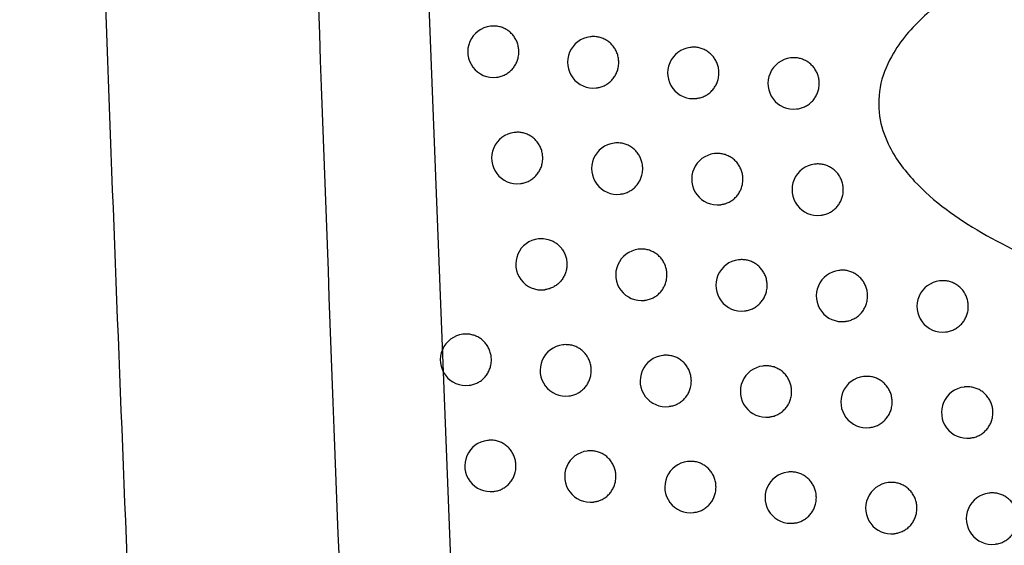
# Model space of a CAD drawing. Header units: millimetres. Extents: x -0.66 to 0.91, y -0.4 to 0.64.
# Tile 153 of 241: x 0.2754 to 0.2946, y 0.0055 to 0.0158. Entities that reach past the tile are written whole.
import ezdxf

# ---------------------------------------------------------------- set-up
doc = ezdxf.new("R2010")
doc.units = ezdxf.units.MM
doc.layers.add('FORMAT', color=7, linetype='Continuous')

msp = doc.modelspace()

# ---------------------------------------------------------------- linework, layer by layer
at = {"layer": 'FORMAT', "color": 7, "linetype": 'Continuous', "lineweight": 25}
for p, q in [((0.283263, 0.019136), (0.284041, -0.000927)), ((0.284588, 0.015635), (0.28458, 0.015634)), ((0.286532, 0.015429), (0.286524, 0.015428)), ((0.288481, 0.015223), (0.288473, 0.015222)), ((0.290434, 0.015018), (0.290426, 0.015017)), ((0.284699, 0.014641), (0.284705, 0.014642)), ((0.286643, 0.014435), (0.286649, 0.014436)), ((0.288592, 0.01423), (0.288598, 0.01423)), ((0.290545, 0.014024), (0.290552, 0.014025)), ((0.285053, 0.013568), (0.285045, 0.013567)), ((0.286999, 0.013362), (0.28699, 0.013361)), ((0.288948, 0.013156), (0.28894, 0.013155)), ((0.290902, 0.012951), (0.290895, 0.01295)), ((0.285164, 0.012574), (0.28517, 0.012575)), ((0.287109, 0.012368), (0.287116, 0.012369)), ((0.289059, 0.012162), (0.289066, 0.012163)), ((0.291014, 0.011957), (0.29102, 0.011958)), ((0.285523, 0.011502), (0.285515, 0.011501)), ((0.287469, 0.011296), (0.287461, 0.011295)), ((0.28942, 0.01109), (0.289412, 0.011089)), ((0.291376, 0.010885), (0.291368, 0.010884)), ((0.293335, 0.010681), (0.293327, 0.01068)), ((0.285634, 0.010508), (0.28564, 0.010508)), ((0.28758, 0.010302), (0.287587, 0.010303)), ((0.289531, 0.010096), (0.289538, 0.010097)), ((0.291487, 0.009892), (0.291494, 0.009892)), ((0.284054, 0.009643), (0.284045, 0.009641)), ((0.293446, 0.009687), (0.293453, 0.009688)), ((0.285997, 0.009436), (0.285989, 0.009435)), ((0.287945, 0.00923), (0.287937, 0.009229)), ((0.289897, 0.009025), (0.289889, 0.009024)), ((0.284164, 0.008649), (0.284171, 0.008649)), ((0.291853, 0.00882), (0.291845, 0.008819)), ((0.286108, 0.008442), (0.286114, 0.008443)), ((0.293814, 0.008616), (0.293806, 0.008615)), ((0.288056, 0.008237), (0.288062, 0.008237)), ((0.290008, 0.008031), (0.290015, 0.008032)), ((0.291964, 0.007827), (0.291971, 0.007827)), ((0.284531, 0.007578), (0.284523, 0.007577)), ((0.293925, 0.007622), (0.293932, 0.007623)), ((0.286476, 0.007372), (0.286468, 0.007371)), ((0.288425, 0.007166), (0.288417, 0.007165)), ((0.290378, 0.006961), (0.29037, 0.00696)), ((0.292335, 0.006756), (0.292327, 0.006756)), ((0.284642, 0.006584), (0.284648, 0.006585)), ((0.294297, 0.006552), (0.294289, 0.006551)), ((0.286587, 0.006378), (0.286593, 0.006379)), ((0.288536, 0.006172), (0.288542, 0.006173)), ((0.290489, 0.005967), (0.290496, 0.005968)), ((0.292446, 0.005763), (0.292453, 0.005763)), ((0.294408, 0.005559), (0.294415, 0.005559))]:
    msp.add_line(p, q, dxfattribs=at)
for centre in [(0.284639, 0.015138), (0.286583, 0.014932), (0.288532, 0.014726), (0.290485, 0.014521), (0.285104, 0.01307), (0.28705, 0.012864), (0.289, 0.012659), (0.290954, 0.012454), (0.285574, 0.011004), (0.287521, 0.010798), (0.289472, 0.010593), (0.291427, 0.010388), (0.293387, 0.010184), (0.284105, 0.009145), (0.286048, 0.008939), (0.287996, 0.008733), (0.289948, 0.008528), (0.291905, 0.008323), (0.293865, 0.008119), (0.284582, 0.007081), (0.286527, 0.006874), (0.288476, 0.006669), (0.290429, 0.006464), (0.292387, 0.006259), (0.294348, 0.006055)]:
    msp.add_arc(centre, 0.0005, 96.8344, 276.8344, dxfattribs=at)
for points, knots in [([(0.277763, -0.000707), (0.277718, 0.00034), (0.277343, 0.00902), (0.27673, 0.025336), (0.276077, 0.048247), (0.275636, 0.071168), (0.275458, 0.088457), (0.275421, 0.098106), (0.275414, 0.100112)], [0, 0, 0, 0, 0.0311835, 0.2584206, 0.4856769, 0.7129909, 0.9403242, 1, 1, 1, 1]), ([(0.280612, 0.097418), (0.280465, 0.086493), (0.280172, 0.064642), (0.280592, 0.03186), (0.281444, 0.010023), (0.281871, -0.000894)], [0, 0, 0, 0, 0.333333, 0.666689, 1, 1, 1, 1]), ([(0.302061, 0.018913), (0.300904, 0.018728), (0.298595, 0.018357), (0.295548, 0.017405), (0.293422, 0.0163), (0.292457, 0.015243), (0.292148, 0.014533), (0.29212, 0.013903), (0.292341, 0.01323), (0.292972, 0.01239), (0.294652, 0.011201), (0.296306, 0.010645), (0.297435, 0.010265)], [0, 0, 0, 0, 0.189196, 0.377754, 0.517788, 0.572093, 0.606257, 0.640677, 0.670884, 0.71836, 0.807606, 1, 1, 1, 1]), ([(0.285135, 0.015138), (0.285133, 0.015166), (0.285131, 0.015207), (0.28512, 0.015262), (0.285104, 0.015316), (0.285081, 0.015368), (0.285053, 0.015416), (0.28502, 0.015461), (0.284983, 0.015502), (0.28494, 0.015538), (0.284895, 0.01557), (0.284846, 0.015596), (0.284795, 0.015615), (0.284742, 0.01563), (0.284687, 0.015638), (0.284632, 0.015639), (0.284603, 0.015638), (0.284589, 0.015635), (0.284588, 0.015635)], [0, 0, 0, 0, 0.097943, 0.148198, 0.198823, 0.297121, 0.347013, 0.397629, 0.496103, 0.546082, 0.596783, 0.695614, 0.745774, 0.796659, 0.895828, 0.946161, 0.997226, 1, 1, 1, 1]), ([(0.28708, 0.014932), (0.287079, 0.01496), (0.287077, 0.015001), (0.287065, 0.015056), (0.287053, 0.015097), (0.287032, 0.015149), (0.287006, 0.015199), (0.286973, 0.015244), (0.286937, 0.015286), (0.286896, 0.015324), (0.286851, 0.015356), (0.286803, 0.015384), (0.286752, 0.015406), (0.286699, 0.01542), (0.286658, 0.015428), (0.286617, 0.015433), (0.286576, 0.015432), (0.286547, 0.015433), (0.286533, 0.015429), (0.286532, 0.015429)], [0, 0, 0, 0, 0.098086, 0.148414, 0.199112, 0.248204, 0.347518, 0.39821, 0.447362, 0.546794, 0.597545, 0.646818, 0.746494, 0.797369, 0.846758, 0.896492, 0.946759, 0.997757, 1, 1, 1, 1]), ([(0.28903, 0.014726), (0.289029, 0.014754), (0.289027, 0.014796), (0.289015, 0.014851), (0.289003, 0.014892), (0.288982, 0.014944), (0.288955, 0.014993), (0.288923, 0.015039), (0.288887, 0.015081), (0.288845, 0.015119), (0.2888, 0.01515), (0.288752, 0.015178), (0.288701, 0.0152), (0.288647, 0.015215), (0.288607, 0.015222), (0.288566, 0.015227), (0.288524, 0.015227), (0.288495, 0.015227), (0.288481, 0.015223), (0.288481, 0.015223)], [0, 0, 0, 0, 0.098207, 0.148596, 0.199356, 0.24851, 0.347946, 0.398703, 0.447893, 0.547404, 0.598197, 0.647462, 0.747125, 0.797995, 0.847333, 0.897016, 0.947232, 0.99818, 1, 1, 1, 1]), ([(0.284705, 0.014643), (0.284714, 0.014644), (0.284737, 0.014646), (0.284773, 0.014655), (0.284813, 0.014668), (0.284851, 0.014683), (0.284888, 0.014703), (0.284923, 0.014725), (0.284967, 0.014759), (0.285007, 0.014798), (0.285041, 0.014842), (0.285072, 0.014889), (0.285096, 0.014939), (0.285114, 0.014992), (0.285125, 0.015037), (0.285133, 0.015086), (0.285134, 0.01512), (0.285135, 0.015138)], [0, 0, 0, 0, 0.039042, 0.098091, 0.157576, 0.214931, 0.273108, 0.331703, 0.391158, 0.506262, 0.564693, 0.623982, 0.738657, 0.796869, 0.855935, 0.927568, 1, 1, 1, 1]), ([(0.290984, 0.014521), (0.290983, 0.014549), (0.290981, 0.014591), (0.290969, 0.014646), (0.290957, 0.014687), (0.290936, 0.014739), (0.290909, 0.014788), (0.290877, 0.014834), (0.29084, 0.014876), (0.290799, 0.014914), (0.290753, 0.014946), (0.290705, 0.014973), (0.290654, 0.014995), (0.2906, 0.01501), (0.290546, 0.01502), (0.290491, 0.015022), (0.290448, 0.015021), (0.290434, 0.015018), (0.290434, 0.015018)], [0, 0, 0, 0, 0.098308, 0.148748, 0.19956, 0.248764, 0.348303, 0.399113, 0.448337, 0.547917, 0.598746, 0.64801, 0.747671, 0.798542, 0.847846, 0.947588, 0.998501, 1, 1, 1, 1]), ([(0.286649, 0.014438), (0.286659, 0.014438), (0.286682, 0.01444), (0.286718, 0.014449), (0.286758, 0.014461), (0.286796, 0.014477), (0.286833, 0.014497), (0.286868, 0.014519), (0.286901, 0.014544), (0.286942, 0.014582), (0.286979, 0.014624), (0.287009, 0.014671), (0.287036, 0.01472), (0.287056, 0.014773), (0.287071, 0.014831), (0.287079, 0.014879), (0.28708, 0.014914), (0.28708, 0.014932)], [0, 0, 0, 0, 0.0394964, 0.0984377, 0.1578131, 0.2152804, 0.2731507, 0.331646, 0.3909978, 0.4483511, 0.5643839, 0.6236202, 0.680827, 0.7965626, 0.855646, 0.9274227, 1, 1, 1, 1]), ([(0.288598, 0.014232), (0.288608, 0.014233), (0.288631, 0.014234), (0.288668, 0.014244), (0.288707, 0.014256), (0.288746, 0.014272), (0.288782, 0.014291), (0.288818, 0.014313), (0.288851, 0.014339), (0.288892, 0.014376), (0.288928, 0.014419), (0.288959, 0.014466), (0.288986, 0.014515), (0.289006, 0.014567), (0.289021, 0.014625), (0.289028, 0.014674), (0.289029, 0.014709), (0.28903, 0.014726)], [0, 0, 0, 0, 0.039919, 0.098769, 0.158053, 0.215439, 0.273227, 0.331639, 0.390904, 0.448216, 0.564163, 0.623353, 0.680573, 0.796334, 0.855428, 0.927313, 1, 1, 1, 1]), ([(0.290552, 0.014027), (0.290561, 0.014028), (0.290585, 0.014029), (0.290621, 0.014038), (0.290661, 0.014051), (0.290699, 0.014067), (0.290736, 0.014086), (0.290772, 0.014108), (0.290805, 0.014134), (0.290846, 0.014171), (0.290882, 0.014214), (0.290913, 0.01426), (0.29094, 0.01431), (0.29096, 0.014362), (0.290975, 0.01442), (0.290983, 0.014469), (0.290984, 0.014504), (0.290984, 0.014521)], [0, 0, 0, 0, 0.040249, 0.099029, 0.158242, 0.215566, 0.273291, 0.331637, 0.390836, 0.448116, 0.563998, 0.623153, 0.680383, 0.796162, 0.855264, 0.927231, 1, 1, 1, 1]), ([(0.2856, 0.013071), (0.285599, 0.013098), (0.285597, 0.01314), (0.285585, 0.013195), (0.285569, 0.013249), (0.285547, 0.0133), (0.285518, 0.013348), (0.285486, 0.013394), (0.285448, 0.013435), (0.285406, 0.01347), (0.28536, 0.013502), (0.285311, 0.013528), (0.28526, 0.013548), (0.285207, 0.013563), (0.285152, 0.013571), (0.285097, 0.013572), (0.285068, 0.01357), (0.285054, 0.013568), (0.285053, 0.013568)], [0, 0, 0, 0, 0.097987, 0.148264, 0.198912, 0.297254, 0.347168, 0.397808, 0.49631, 0.546303, 0.59702, 0.695844, 0.746001, 0.796884, 0.896015, 0.94633, 0.997376, 1, 1, 1, 1]), ([(0.287547, 0.012865), (0.287545, 0.012892), (0.287543, 0.012934), (0.287532, 0.012989), (0.28752, 0.01303), (0.287499, 0.013082), (0.287472, 0.013131), (0.28744, 0.013177), (0.287404, 0.013219), (0.287363, 0.013257), (0.287317, 0.013289), (0.287269, 0.013317), (0.287218, 0.013338), (0.287165, 0.013353), (0.287125, 0.013361), (0.287084, 0.013365), (0.287042, 0.013365), (0.287013, 0.013365), (0.286999, 0.013362), (0.286999, 0.013362)], [0, 0, 0, 0, 0.09812, 0.148466, 0.199181, 0.248291, 0.347639, 0.398349, 0.447512, 0.546967, 0.597729, 0.647, 0.746672, 0.797545, 0.84692, 0.896639, 0.946891, 0.997875, 1, 1, 1, 1]), ([(0.28517, 0.012575), (0.285179, 0.012576), (0.285202, 0.012579), (0.285239, 0.012588), (0.285278, 0.0126), (0.285317, 0.012616), (0.285353, 0.012635), (0.285388, 0.012658), (0.285433, 0.012691), (0.285472, 0.012731), (0.285507, 0.012775), (0.285537, 0.012821), (0.285562, 0.012872), (0.28558, 0.012925), (0.285591, 0.012969), (0.285599, 0.013018), (0.2856, 0.013053), (0.2856, 0.013071)], [0, 0, 0, 0, 0.039189, 0.098205, 0.157656, 0.214981, 0.273128, 0.331692, 0.391116, 0.50619, 0.564605, 0.623878, 0.738563, 0.79678, 0.85585, 0.927526, 1, 1, 1, 1]), ([(0.289498, 0.012659), (0.289496, 0.012687), (0.289494, 0.012729), (0.289483, 0.012784), (0.28947, 0.012824), (0.28945, 0.012877), (0.289423, 0.012926), (0.28939, 0.012971), (0.289354, 0.013014), (0.289313, 0.013052), (0.289267, 0.013083), (0.289219, 0.013111), (0.289168, 0.013133), (0.289115, 0.013148), (0.289074, 0.013155), (0.289033, 0.01316), (0.288992, 0.01316), (0.288963, 0.013159), (0.288949, 0.013156), (0.288948, 0.013156)], [0, 0, 0, 0, 0.098232, 0.148634, 0.199406, 0.248572, 0.348034, 0.398803, 0.448001, 0.547528, 0.598329, 0.647592, 0.747251, 0.79812, 0.847447, 0.897119, 0.947324, 0.99826, 1, 1, 1, 1]), ([(0.287116, 0.01237), (0.287125, 0.012371), (0.287148, 0.012373), (0.287185, 0.012382), (0.287225, 0.012394), (0.287263, 0.01241), (0.287299, 0.012429), (0.287335, 0.012452), (0.287368, 0.012477), (0.287409, 0.012515), (0.287445, 0.012557), (0.287476, 0.012604), (0.287503, 0.012653), (0.287523, 0.012706), (0.287538, 0.012763), (0.287545, 0.012812), (0.287546, 0.012847), (0.287547, 0.012865)], [0, 0, 0, 0, 0.039614, 0.098529, 0.157878, 0.215322, 0.273169, 0.33164, 0.390968, 0.448309, 0.564318, 0.623542, 0.680752, 0.796496, 0.855582, 0.927391, 1, 1, 1, 1]), ([(0.291453, 0.012454), (0.291452, 0.012482), (0.29145, 0.012524), (0.291438, 0.012579), (0.291426, 0.01262), (0.291405, 0.012672), (0.291378, 0.012721), (0.291346, 0.012767), (0.291309, 0.012809), (0.291268, 0.012847), (0.291222, 0.012879), (0.291174, 0.012907), (0.291123, 0.012928), (0.291069, 0.012943), (0.291028, 0.01295), (0.290987, 0.012955), (0.290946, 0.012954), (0.290917, 0.012955), (0.290903, 0.012951), (0.290903, 0.012951)], [0, 0, 0, 0, 0.098317, 0.1487623, 0.1995786, 0.2487869, 0.3483362, 0.3991508, 0.4483762, 0.5479592, 0.5987903, 0.6480495, 0.7477008, 0.7985669, 0.8478593, 0.8974963, 0.9476669, 0.9985682, 1, 1, 1, 1]), ([(0.289065, 0.012167), (0.289089, 0.012169), (0.289126, 0.012172), (0.289175, 0.012189), (0.289213, 0.012205), (0.28925, 0.012224), (0.289285, 0.012246), (0.289319, 0.012272), (0.28936, 0.012309), (0.289396, 0.012352), (0.289427, 0.012398), (0.289453, 0.012448), (0.289474, 0.0125), (0.289488, 0.012558), (0.289496, 0.012607), (0.289497, 0.012642), (0.289498, 0.012659)], [0, 0, 0, 0, 0.098708, 0.157981, 0.215358, 0.273137, 0.331539, 0.390795, 0.448106, 0.564053, 0.623242, 0.680473, 0.796256, 0.855361, 0.927279, 1, 1, 1, 1]), ([(0.29102, 0.01196), (0.29103, 0.011961), (0.291053, 0.011962), (0.29109, 0.011972), (0.29113, 0.011984), (0.291168, 0.012), (0.291205, 0.012019), (0.29124, 0.012041), (0.291274, 0.012067), (0.291315, 0.012104), (0.291351, 0.012147), (0.291382, 0.012193), (0.291409, 0.012243), (0.291429, 0.012295), (0.291444, 0.012353), (0.291452, 0.012402), (0.291453, 0.012437), (0.291453, 0.012454)], [0, 0, 0, 0, 0.04031, 0.099077, 0.158276, 0.215587, 0.2733, 0.331634, 0.390821, 0.448095, 0.563965, 0.623113, 0.680345, 0.796129, 0.855233, 0.927215, 1, 1, 1, 1]), ([(0.285523, 0.011501), (0.285529, 0.011502), (0.28555, 0.011505), (0.285611, 0.011506), (0.28568, 0.011497), (0.285759, 0.011472), (0.285809, 0.011448), (0.285856, 0.011418), (0.28589, 0.011393), (0.285921, 0.011364), (0.285949, 0.011334), (0.285975, 0.011301), (0.285998, 0.011265), (0.286025, 0.011216), (0.286046, 0.011164), (0.286061, 0.011106), (0.286069, 0.011057), (0.28607, 0.011022), (0.28607, 0.011004)], [0, 0, 0, 0, 0.023538, 0.074529, 0.223863, 0.274965, 0.374191, 0.424558, 0.475663, 0.525046, 0.574775, 0.625043, 0.676049, 0.725283, 0.82489, 0.875741, 0.937525, 1, 1, 1, 1]), ([(0.288018, 0.010799), (0.288017, 0.010826), (0.288015, 0.010868), (0.288003, 0.010923), (0.287991, 0.010964), (0.28797, 0.011016), (0.287944, 0.011065), (0.287911, 0.011111), (0.287875, 0.011153), (0.287834, 0.011191), (0.287788, 0.011223), (0.28774, 0.01125), (0.287689, 0.011272), (0.287636, 0.011287), (0.287595, 0.011295), (0.287554, 0.011299), (0.287513, 0.011299), (0.287484, 0.011299), (0.28747, 0.011296), (0.28747, 0.011295)], [0, 0, 0, 0, 0.098152, 0.148513, 0.199245, 0.248371, 0.347752, 0.398479, 0.447652, 0.547127, 0.5979, 0.647168, 0.746837, 0.797709, 0.84707, 0.896776, 0.947015, 0.997985, 1, 1, 1, 1]), ([(0.28607, 0.011004), (0.28607, 0.010991), (0.286069, 0.010949), (0.28606, 0.010893), (0.286044, 0.010839), (0.286024, 0.010787), (0.285997, 0.010738), (0.285965, 0.010693), (0.285929, 0.010651), (0.285888, 0.010613), (0.285843, 0.010581), (0.285796, 0.010553), (0.285745, 0.010532), (0.285692, 0.010517), (0.285661, 0.010511), (0.285644, 0.010509), (0.28564, 0.010509)], [0, 0, 0, 0, 0.056831, 0.172426, 0.231329, 0.288365, 0.40375, 0.462646, 0.519752, 0.635274, 0.694235, 0.751503, 0.86735, 0.926478, 0.983914, 1, 1, 1, 1]), ([(0.28997, 0.010593), (0.289969, 0.010621), (0.289967, 0.010663), (0.289955, 0.010718), (0.289943, 0.010758), (0.289922, 0.010811), (0.289895, 0.01086), (0.289863, 0.010905), (0.289826, 0.010948), (0.289785, 0.010986), (0.28974, 0.011017), (0.289692, 0.011045), (0.28964, 0.011067), (0.289587, 0.011082), (0.289533, 0.011092), (0.289477, 0.011094), (0.289435, 0.011093), (0.289421, 0.01109), (0.28942, 0.01109)], [0, 0, 0, 0, 0.098264, 0.148682, 0.199471, 0.248652, 0.348147, 0.398933, 0.448143, 0.547694, 0.598507, 0.647774, 0.747439, 0.798311, 0.847633, 0.947411, 0.998342, 1, 1, 1, 1]), ([(0.287587, 0.010304), (0.287596, 0.010305), (0.287619, 0.010306), (0.287656, 0.010316), (0.287696, 0.010328), (0.287734, 0.010344), (0.287771, 0.010363), (0.287806, 0.010386), (0.287839, 0.010411), (0.28788, 0.010448), (0.287917, 0.010491), (0.287947, 0.010538), (0.287974, 0.010587), (0.287994, 0.010639), (0.288009, 0.010697), (0.288017, 0.010746), (0.288017, 0.010781), (0.288018, 0.010799)], [0, 0, 0, 0, 0.039723, 0.098614, 0.157939, 0.215361, 0.273187, 0.331636, 0.39094, 0.448271, 0.564258, 0.623469, 0.680684, 0.796434, 0.855524, 0.927361, 1, 1, 1, 1]), ([(0.291927, 0.010389), (0.291925, 0.010416), (0.291923, 0.010458), (0.291911, 0.010513), (0.291899, 0.010554), (0.291879, 0.010606), (0.291852, 0.010655), (0.291819, 0.010701), (0.291782, 0.010743), (0.291741, 0.010781), (0.291695, 0.010813), (0.291647, 0.010841), (0.291596, 0.010862), (0.291542, 0.010877), (0.291501, 0.010884), (0.29146, 0.010889), (0.291419, 0.010889), (0.29139, 0.010888), (0.291376, 0.010885), (0.291376, 0.010885)], [0, 0, 0, 0, 0.098332, 0.148785, 0.199609, 0.248825, 0.348389, 0.399212, 0.448442, 0.548034, 0.59887, 0.648128, 0.747777, 0.798642, 0.847928, 0.897558, 0.947722, 0.998616, 1, 1, 1, 1]), ([(0.289538, 0.010099), (0.289547, 0.010099), (0.289571, 0.010101), (0.289607, 0.01011), (0.289647, 0.010123), (0.289686, 0.010139), (0.289722, 0.010158), (0.289758, 0.01018), (0.289791, 0.010206), (0.289832, 0.010243), (0.289868, 0.010286), (0.289899, 0.010332), (0.289926, 0.010381), (0.289946, 0.010434), (0.289961, 0.010492), (0.289969, 0.010541), (0.28997, 0.010576), (0.28997, 0.010593)], [0, 0, 0, 0, 0.040089, 0.098902, 0.158148, 0.215501, 0.273256, 0.331633, 0.390863, 0.448159, 0.564072, 0.623244, 0.68047, 0.796241, 0.85534, 0.927268, 1, 1, 1, 1]), ([(0.293887, 0.010184), (0.293886, 0.010212), (0.293884, 0.010254), (0.293872, 0.010309), (0.29386, 0.01035), (0.293839, 0.010402), (0.293812, 0.010451), (0.293779, 0.010497), (0.293743, 0.010539), (0.293701, 0.010577), (0.293655, 0.010609), (0.293607, 0.010636), (0.293556, 0.010658), (0.293502, 0.010673), (0.293461, 0.01068), (0.29342, 0.010684), (0.293378, 0.010684), (0.293349, 0.010684), (0.293335, 0.010681), (0.293335, 0.010681)], [0, 0, 0, 0, 0.098382, 0.148861, 0.199711, 0.248952, 0.348568, 0.399417, 0.448663, 0.548289, 0.599143, 0.648398, 0.748043, 0.798907, 0.848172, 0.897781, 0.947924, 0.998798, 1, 1, 1, 1]), ([(0.291493, 0.009896), (0.291517, 0.009898), (0.291554, 0.009902), (0.291603, 0.009918), (0.291641, 0.009934), (0.291678, 0.009953), (0.291714, 0.009976), (0.291747, 0.010001), (0.291788, 0.010038), (0.291825, 0.010081), (0.291855, 0.010128), (0.291882, 0.010177), (0.291903, 0.010229), (0.291917, 0.010287), (0.291925, 0.010336), (0.291926, 0.010371), (0.291927, 0.010389)], [0, 0, 0, 0, 0.098988, 0.158183, 0.215492, 0.273202, 0.331534, 0.390718, 0.447995, 0.563871, 0.623022, 0.680265, 0.79607, 0.855184, 0.92719, 1, 1, 1, 1]), ([(0.293453, 0.00969), (0.293463, 0.00969), (0.293486, 0.009692), (0.293523, 0.009701), (0.293563, 0.009714), (0.293602, 0.00973), (0.293638, 0.009749), (0.293674, 0.009771), (0.293707, 0.009797), (0.293749, 0.009834), (0.293785, 0.009877), (0.293816, 0.009923), (0.293843, 0.009972), (0.293863, 0.010025), (0.293878, 0.010083), (0.293886, 0.010132), (0.293887, 0.010167), (0.293887, 0.010184)], [0, 0, 0, 0, 0.040544, 0.099257, 0.158402, 0.215668, 0.273335, 0.331622, 0.39076, 0.448013, 0.563838, 0.622962, 0.680203, 0.796003, 0.855114, 0.927155, 1, 1, 1, 1]), ([(0.2846, 0.009145), (0.284599, 0.009173), (0.284597, 0.009215), (0.284585, 0.009269), (0.284569, 0.009323), (0.284547, 0.009375), (0.284518, 0.009423), (0.284486, 0.009468), (0.284448, 0.009509), (0.284406, 0.009545), (0.284361, 0.009577), (0.284312, 0.009603), (0.28426, 0.009622), (0.284207, 0.009637), (0.284153, 0.009646), (0.284098, 0.009646), (0.284069, 0.009645), (0.284055, 0.009643), (0.284054, 0.009642)], [0, 0, 0, 0, 0.0979191, 0.148162, 0.1987747, 0.2970482, 0.3469277, 0.3975311, 0.4959906, 0.5459617, 0.5966551, 0.6954893, 0.7456506, 0.7965375, 0.895726, 0.9460696, 0.9971442, 1, 1, 1, 1]), ([(0.286545, 0.008939), (0.286544, 0.008953), (0.286543, 0.008995), (0.286534, 0.00905), (0.286518, 0.009104), (0.286497, 0.009156), (0.286471, 0.009206), (0.286438, 0.009251), (0.286402, 0.009293), (0.286361, 0.009331), (0.286316, 0.009363), (0.286268, 0.009391), (0.286217, 0.009413), (0.286164, 0.009427), (0.286123, 0.009435), (0.286082, 0.009439), (0.286041, 0.00944), (0.286012, 0.009439), (0.285998, 0.009436), (0.285997, 0.009436)], [0, 0, 0, 0, 0.048902, 0.14837, 0.199055, 0.248134, 0.34742, 0.398098, 0.447242, 0.546656, 0.597397, 0.646671, 0.74635, 0.797226, 0.846625, 0.896369, 0.946646, 0.997654, 1, 1, 1, 1]), ([(0.288494, 0.008733), (0.288492, 0.008761), (0.28849, 0.008803), (0.288479, 0.008858), (0.288466, 0.008898), (0.288446, 0.008951), (0.288419, 0.009), (0.288387, 0.009045), (0.28835, 0.009088), (0.288309, 0.009125), (0.288264, 0.009157), (0.288216, 0.009185), (0.288165, 0.009207), (0.288111, 0.009222), (0.288071, 0.009229), (0.28803, 0.009234), (0.287988, 0.009233), (0.28796, 0.009234), (0.287945, 0.00923), (0.287945, 0.00923)], [0, 0, 0, 0, 0.098181, 0.148558, 0.199305, 0.248445, 0.347856, 0.398598, 0.447781, 0.547274, 0.598058, 0.647325, 0.74699, 0.797861, 0.847209, 0.896902, 0.947129, 0.998086, 1, 1, 1, 1]), ([(0.284171, 0.00865), (0.28418, 0.008651), (0.284203, 0.008654), (0.284239, 0.008662), (0.284278, 0.008675), (0.284317, 0.008691), (0.284353, 0.00871), (0.284389, 0.008732), (0.284433, 0.008766), (0.284472, 0.008805), (0.284507, 0.008849), (0.284537, 0.008896), (0.284562, 0.008947), (0.28458, 0.009), (0.284591, 0.009044), (0.284599, 0.009093), (0.2846, 0.009128), (0.2846, 0.009145)], [0, 0, 0, 0, 0.038963, 0.098028, 0.157529, 0.2149, 0.273093, 0.331704, 0.391175, 0.506296, 0.564736, 0.624035, 0.738705, 0.796915, 0.85598, 0.927591, 1, 1, 1, 1]), ([(0.290447, 0.008528), (0.290446, 0.008556), (0.290444, 0.008598), (0.290432, 0.008653), (0.29042, 0.008693), (0.290399, 0.008746), (0.290372, 0.008795), (0.290339, 0.00884), (0.290303, 0.008883), (0.290262, 0.008921), (0.290216, 0.008952), (0.290168, 0.00898), (0.290117, 0.009002), (0.290063, 0.009017), (0.290023, 0.009024), (0.289982, 0.009029), (0.28994, 0.009028), (0.289911, 0.009029), (0.289897, 0.009025), (0.289897, 0.009025)], [0, 0, 0, 0, 0.098277, 0.148702, 0.199498, 0.248686, 0.348194, 0.398987, 0.4482, 0.547756, 0.598573, 0.647834, 0.747489, 0.798357, 0.847665, 0.897319, 0.947506, 0.998424, 1, 1, 1, 1]), ([(0.286114, 0.008445), (0.286124, 0.008445), (0.286147, 0.008447), (0.286183, 0.008456), (0.286236, 0.008473), (0.286286, 0.008496), (0.286333, 0.008526), (0.286366, 0.008551), (0.286407, 0.008589), (0.286444, 0.008631), (0.286474, 0.008678), (0.286501, 0.008727), (0.286521, 0.00878), (0.286536, 0.008838), (0.286543, 0.008886), (0.286544, 0.008921), (0.286545, 0.008939)], [0, 0, 0, 0, 0.039409, 0.098374, 0.157773, 0.273056, 0.331574, 0.39095, 0.448319, 0.564382, 0.623635, 0.680845, 0.796589, 0.855677, 0.927438, 1, 1, 1, 1]), ([(0.292404, 0.008324), (0.292403, 0.008351), (0.292401, 0.008393), (0.292389, 0.008448), (0.292377, 0.008489), (0.292356, 0.008541), (0.292329, 0.008591), (0.292297, 0.008636), (0.29226, 0.008678), (0.292219, 0.008716), (0.292173, 0.008748), (0.292125, 0.008776), (0.292073, 0.008797), (0.29202, 0.008812), (0.291979, 0.00882), (0.291938, 0.008824), (0.291896, 0.008823), (0.291868, 0.008824), (0.291854, 0.00882), (0.291853, 0.00882)], [0, 0, 0, 0, 0.098346, 0.148806, 0.199638, 0.248861, 0.34844, 0.39927, 0.448505, 0.548107, 0.598948, 0.648206, 0.747854, 0.798719, 0.847999, 0.897624, 0.947782, 0.998671, 1, 1, 1, 1]), ([(0.288062, 0.008241), (0.288085, 0.008243), (0.288123, 0.008246), (0.288171, 0.008263), (0.28821, 0.008279), (0.288246, 0.008298), (0.288281, 0.00832), (0.288315, 0.008346), (0.288346, 0.008374), (0.288374, 0.008404), (0.2884, 0.008437), (0.288423, 0.008472), (0.28845, 0.008522), (0.28847, 0.008574), (0.288484, 0.008632), (0.288492, 0.008681), (0.288493, 0.008716), (0.288494, 0.008733)], [0, 0, 0, 0, 0.098553, 0.157858, 0.215263, 0.27307, 0.331501, 0.390787, 0.44811, 0.505836, 0.564184, 0.623387, 0.680608, 0.796369, 0.855464, 0.927331, 1, 1, 1, 1]), ([(0.290014, 0.008036), (0.290038, 0.008038), (0.290075, 0.008041), (0.290124, 0.008058), (0.290162, 0.008074), (0.290199, 0.008093), (0.290234, 0.008115), (0.290268, 0.008141), (0.290298, 0.008169), (0.290327, 0.008199), (0.290353, 0.008232), (0.290376, 0.008267), (0.290403, 0.008316), (0.290423, 0.008369), (0.290438, 0.008427), (0.290445, 0.008476), (0.290446, 0.008511), (0.290447, 0.008528)], [0, 0, 0, 0, 0.0988195, 0.1580512, 0.2153922, 0.2731347, 0.3314995, 0.3907168, 0.4480077, 0.5056999, 0.5640141, 0.6231804, 0.680411, 0.7961922, 0.8552954, 0.9272462, 1, 1, 1, 1]), ([(0.294366, 0.008119), (0.294365, 0.008147), (0.294363, 0.008189), (0.294351, 0.008244), (0.294339, 0.008285), (0.294318, 0.008337), (0.294291, 0.008386), (0.294258, 0.008432), (0.294221, 0.008474), (0.29418, 0.008512), (0.294134, 0.008544), (0.294086, 0.008572), (0.294034, 0.008593), (0.293981, 0.008608), (0.29394, 0.008615), (0.293898, 0.00862), (0.293857, 0.00862), (0.293828, 0.008618), (0.293814, 0.008616), (0.293814, 0.008616)], [0, 0, 0, 0, 0.098389, 0.14887, 0.199723, 0.248968, 0.34859, 0.399443, 0.448691, 0.54832, 0.599176, 0.648431, 0.748074, 0.798937, 0.848198, 0.897804, 0.947943, 0.998813, 1, 1, 1, 1]), ([(0.291971, 0.007829), (0.291981, 0.00783), (0.292004, 0.007831), (0.292041, 0.007841), (0.292081, 0.007853), (0.292119, 0.007869), (0.292156, 0.007888), (0.292191, 0.007911), (0.292225, 0.007936), (0.292266, 0.007973), (0.292302, 0.008016), (0.292333, 0.008063), (0.29236, 0.008112), (0.29238, 0.008164), (0.292395, 0.008222), (0.292403, 0.008271), (0.292404, 0.008306), (0.292404, 0.008324)], [0, 0, 0, 0, 0.040414, 0.099157, 0.158332, 0.215623, 0.273315, 0.331629, 0.390793, 0.448058, 0.563908, 0.623045, 0.680281, 0.796073, 0.85518, 0.927188, 1, 1, 1, 1]), ([(0.293931, 0.007627), (0.293955, 0.007629), (0.293993, 0.007632), (0.294042, 0.007649), (0.29408, 0.007665), (0.294117, 0.007684), (0.294153, 0.007706), (0.294186, 0.007732), (0.294227, 0.007769), (0.294264, 0.007812), (0.294295, 0.007858), (0.294321, 0.007908), (0.294342, 0.00796), (0.294357, 0.008018), (0.294365, 0.008067), (0.294366, 0.008102), (0.294366, 0.008119)], [0, 0, 0, 0, 0.099143, 0.15829, 0.215559, 0.273229, 0.33152, 0.39066, 0.44792, 0.563757, 0.622887, 0.680137, 0.795957, 0.855078, 0.927137, 1, 1, 1, 1]), ([(0.285078, 0.007081), (0.285077, 0.007108), (0.285075, 0.00715), (0.285063, 0.007205), (0.285047, 0.007259), (0.285025, 0.00731), (0.284996, 0.007358), (0.284964, 0.007404), (0.284926, 0.007445), (0.284884, 0.00748), (0.284838, 0.007512), (0.284789, 0.007538), (0.284738, 0.007558), (0.284685, 0.007573), (0.28463, 0.007581), (0.284575, 0.007582), (0.284547, 0.00758), (0.284532, 0.007578), (0.284531, 0.007578)], [0, 0, 0, 0, 0.097964, 0.14823, 0.198865, 0.297184, 0.347087, 0.397714, 0.496202, 0.546187, 0.596896, 0.695724, 0.745882, 0.796767, 0.895917, 0.946241, 0.997297, 1, 1, 1, 1]), ([(0.287024, 0.006875), (0.287023, 0.006902), (0.287021, 0.006944), (0.287009, 0.006999), (0.286997, 0.00704), (0.286976, 0.007092), (0.28695, 0.007141), (0.286917, 0.007187), (0.286881, 0.007229), (0.28684, 0.007267), (0.286795, 0.007299), (0.286747, 0.007327), (0.286696, 0.007348), (0.286643, 0.007363), (0.286602, 0.007371), (0.286561, 0.007375), (0.28652, 0.007375), (0.286491, 0.007375), (0.286477, 0.007372), (0.286476, 0.007372)], [0, 0, 0, 0, 0.098095, 0.148427, 0.19913, 0.248226, 0.347548, 0.398245, 0.4474, 0.546837, 0.59759, 0.646862, 0.746536, 0.79741, 0.846794, 0.896522, 0.946784, 0.997777, 1, 1, 1, 1]), ([(0.288974, 0.006669), (0.288973, 0.006697), (0.288971, 0.006739), (0.288959, 0.006794), (0.288947, 0.006834), (0.288926, 0.006887), (0.288899, 0.006936), (0.288867, 0.006981), (0.288831, 0.007024), (0.288789, 0.007061), (0.288744, 0.007093), (0.288696, 0.007121), (0.288645, 0.007143), (0.288591, 0.007158), (0.288551, 0.007165), (0.28851, 0.00717), (0.288468, 0.007169), (0.288439, 0.00717), (0.288425, 0.007166), (0.288425, 0.007166)], [0, 0, 0, 0, 0.098209, 0.148599, 0.199359, 0.248513, 0.347952, 0.398709, 0.4479, 0.547411, 0.598204, 0.647469, 0.747131, 0.798001, 0.847338, 0.897019, 0.947235, 0.998181, 1, 1, 1, 1]), ([(0.284648, 0.006585), (0.284657, 0.006586), (0.28468, 0.006589), (0.284717, 0.006598), (0.284756, 0.00661), (0.284795, 0.006626), (0.284831, 0.006645), (0.284866, 0.006668), (0.28491, 0.006701), (0.28495, 0.006741), (0.284985, 0.006785), (0.285015, 0.006832), (0.28504, 0.006882), (0.285058, 0.006935), (0.285069, 0.006979), (0.285077, 0.007028), (0.285078, 0.007063), (0.285078, 0.007081)], [0, 0, 0, 0, 0.039112, 0.098143, 0.15761, 0.21495, 0.273112, 0.331692, 0.391131, 0.506221, 0.564645, 0.623927, 0.738608, 0.796823, 0.855892, 0.927547, 1, 1, 1, 1]), ([(0.290928, 0.006464), (0.290927, 0.006492), (0.290925, 0.006534), (0.290913, 0.006589), (0.290901, 0.006629), (0.29088, 0.006682), (0.290853, 0.006731), (0.290821, 0.006776), (0.290784, 0.006819), (0.290743, 0.006857), (0.290697, 0.006888), (0.290649, 0.006916), (0.290598, 0.006938), (0.290545, 0.006953), (0.290504, 0.00696), (0.290463, 0.006965), (0.290421, 0.006964), (0.290392, 0.006965), (0.290378, 0.006961), (0.290378, 0.006961)], [0, 0, 0, 0, 0.098296, 0.148731, 0.199537, 0.248734, 0.348262, 0.399066, 0.448285, 0.547854, 0.598677, 0.647937, 0.74759, 0.798457, 0.847757, 0.897403, 0.947581, 0.998491, 1, 1, 1, 1]), ([(0.286593, 0.006383), (0.286616, 0.006385), (0.286653, 0.006388), (0.286702, 0.006404), (0.28674, 0.00642), (0.286777, 0.006439), (0.286812, 0.006462), (0.286845, 0.006487), (0.286886, 0.006525), (0.286923, 0.006567), (0.286953, 0.006614), (0.28698, 0.006663), (0.287, 0.006716), (0.287015, 0.006773), (0.287022, 0.006822), (0.287023, 0.006857), (0.287024, 0.006875)], [0, 0, 0, 0, 0.098329, 0.157704, 0.215172, 0.273043, 0.331539, 0.390892, 0.448251, 0.564295, 0.623537, 0.680754, 0.79651, 0.855604, 0.927401, 1, 1, 1, 1]), ([(0.292887, 0.00626), (0.292885, 0.006287), (0.292883, 0.006329), (0.292871, 0.006384), (0.292859, 0.006425), (0.292839, 0.006477), (0.292812, 0.006527), (0.292779, 0.006572), (0.292742, 0.006614), (0.292701, 0.006652), (0.292655, 0.006684), (0.292607, 0.006712), (0.292555, 0.006733), (0.292502, 0.006748), (0.292461, 0.006756), (0.29242, 0.00676), (0.292378, 0.00676), (0.29235, 0.00676), (0.292336, 0.006756), (0.292335, 0.006756)], [0, 0, 0, 0, 0.098358, 0.148825, 0.199662, 0.248892, 0.348483, 0.39932, 0.448558, 0.548168, 0.599014, 0.648271, 0.747918, 0.798782, 0.848057, 0.897676, 0.947829, 0.998713, 1, 1, 1, 1]), ([(0.288542, 0.006177), (0.288565, 0.006179), (0.288603, 0.006182), (0.288651, 0.006199), (0.28869, 0.006215), (0.288726, 0.006234), (0.288762, 0.006256), (0.288795, 0.006282), (0.288826, 0.00631), (0.288854, 0.00634), (0.28888, 0.006373), (0.288903, 0.006408), (0.28893, 0.006457), (0.28895, 0.00651), (0.288965, 0.006568), (0.288973, 0.006617), (0.288973, 0.006652), (0.288974, 0.006669)], [0, 0, 0, 0, 0.098627, 0.15791, 0.215297, 0.273086, 0.331498, 0.390764, 0.448078, 0.505795, 0.564134, 0.623326, 0.68055, 0.796317, 0.855415, 0.927306, 1, 1, 1, 1]), ([(0.294849, 0.006056), (0.294848, 0.006083), (0.294846, 0.006125), (0.294834, 0.00618), (0.294822, 0.006221), (0.294801, 0.006273), (0.294774, 0.006323), (0.294741, 0.006368), (0.294705, 0.00641), (0.294663, 0.006448), (0.294617, 0.00648), (0.294569, 0.006508), (0.294517, 0.006529), (0.294464, 0.006544), (0.294409, 0.006554), (0.294353, 0.006557), (0.294311, 0.006555), (0.294297, 0.006552), (0.294297, 0.006552)], [0, 0, 0, 0, 0.098403, 0.148892, 0.199753, 0.249004, 0.348641, 0.399502, 0.448756, 0.548398, 0.59926, 0.648519, 0.74817, 0.799037, 0.8483, 0.94796, 0.998832, 1, 1, 1, 1]), ([(0.290496, 0.00597), (0.290505, 0.00597), (0.290529, 0.005972), (0.290565, 0.005981), (0.290605, 0.005994), (0.290643, 0.00601), (0.29068, 0.006029), (0.290716, 0.006051), (0.290749, 0.006077), (0.29079, 0.006114), (0.290826, 0.006157), (0.290857, 0.006203), (0.290884, 0.006252), (0.290904, 0.006305), (0.290919, 0.006363), (0.290927, 0.006412), (0.290928, 0.006447), (0.290928, 0.006464)], [0, 0, 0, 0, 0.0402322, 0.0990135, 0.1582275, 0.2155529, 0.2732797, 0.3316284, 0.3908292, 0.4481113, 0.5639964, 0.623153, 0.6803836, 0.7961643, 0.8552669, 0.9272319, 1, 1, 1, 1]), ([(0.292453, 0.005767), (0.292476, 0.005769), (0.292514, 0.005773), (0.292563, 0.005789), (0.292601, 0.005805), (0.292638, 0.005824), (0.292674, 0.005847), (0.292707, 0.005872), (0.292748, 0.005909), (0.292785, 0.005952), (0.292815, 0.005999), (0.292842, 0.006048), (0.292863, 0.0061), (0.292877, 0.006158), (0.292885, 0.006207), (0.292886, 0.006242), (0.292887, 0.00626)], [0, 0, 0, 0, 0.099058, 0.158232, 0.215523, 0.273215, 0.331528, 0.390692, 0.447962, 0.56382, 0.622962, 0.680208, 0.796019, 0.855136, 0.927166, 1, 1, 1, 1]), ([(0.294415, 0.005561), (0.294424, 0.005562), (0.294448, 0.005563), (0.294485, 0.005573), (0.294525, 0.005585), (0.294563, 0.005601), (0.2946, 0.00562), (0.294636, 0.005643), (0.294669, 0.005668), (0.29471, 0.005705), (0.294747, 0.005748), (0.294778, 0.005795), (0.294805, 0.005844), (0.294825, 0.005896), (0.29484, 0.005954), (0.294848, 0.006003), (0.294849, 0.006038), (0.294849, 0.006056)], [0, 0, 0, 0, 0.040587, 0.099288, 0.158421, 0.215678, 0.273335, 0.331612, 0.39074, 0.447989, 0.563806, 0.622925, 0.680168, 0.795973, 0.855087, 0.927141, 1, 1, 1, 1])]:
    msp.add_open_spline(points, degree=3, knots=knots, dxfattribs=at)

doc.saveas('drawing.dxf')
